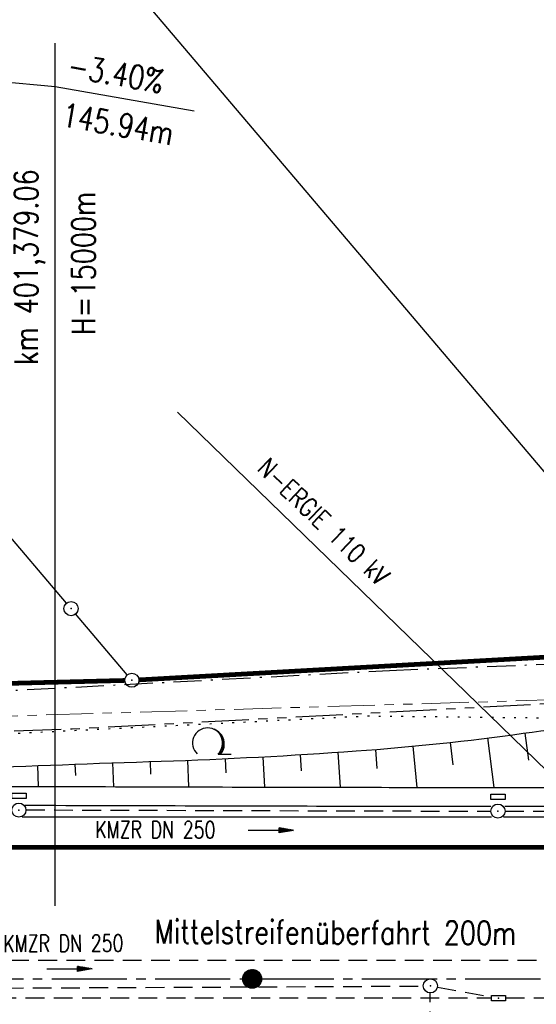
# Model space of a CAD drawing. Extents: x 0 to 1135, y 0 to 420.
# Tile 13 of 80: x 351 to 405, y 218 to 322. Entities that reach past the tile are written whole.
import ezdxf
from ezdxf.enums import TextEntityAlignment as Align

# ---------------------------------------------------------------- set-up
doc = ezdxf.new("R2010")
doc.units = 0
doc.header["$LTSCALE"] = 2
doc.header["$MEASUREMENT"] = 0
for name, pattern in [('ACHSE', [5.5, 4, -0.5, 0.5, -0.5]), ('AUSGEZOGEN', [0]), ('BAB-FM2', [2.6, 1.5, -0.5, 0.1, -0.5]), ('GESTRICH-X2', [1.5, 1, -0.5]), ('PHANTOMX2', [5, 2.5, -0.5, 0.5, -0.5, 0.5, -0.5]), ('PUNKTX2_STR', [0.6, 0.1, -0.5])]:
    doc.linetypes.add(name, pattern=pattern)
doc.layers.get('0').update_dxf_attribs({"color": 8, "linetype": 'AUSGEZOGEN'})
for name, color, linetype in [('ACHSETOP', 250, 'ACHSE'), ('BAB_FM', 8, 'BAB-FM2'), ('BOESCHG', 8, 'AUSGEZOGEN'), ('BW-SCHRIFT', 8, 'AUSGEZOGEN'), ('DURCHL', 200, 'GESTRICH-X2'), ('FBRTOP', 8, 'AUSGEZOGEN'), ('GRENZL', 8, 'AUSGEZOGEN'), ('GRENZL-BAB', 7, 'AUSGEZOGEN'), ('GRENZP', 8, 'AUSGEZOGEN'), ('GRENZP-BAB', 7, 'AUSGEZOGEN'), ('HEKT_B', 250, 'CONTINUOUS'), ('KANAL', 200, 'GESTRICH-X2'), ('Lichtwellenleiter COLT', 8, 'PHANTOMX2'), ('Lichtwellenleiter GLH', 8, 'PHANTOMX2'), ('MS-UEBERFAHRT', 8, 'GESTRICH-X2'), ('MULDE', 8, 'AUSGEZOGEN'), ('NUTZUNG', 8, 'PUNKTX2_STR'), ('NZ', 8, 'AUSGEZOGEN'), ('PFEIL', 200, 'CONTINUOUS'), ('SCHSYMBOL', 200, 'AUSGEZOGEN'), ('STROMLTG', 8, 'AUSGEZOGEN'), ('TEXTO', 200, 'CONTINUOUS'), ('WALD', 8, 'AUSGEZOGEN')]:
    doc.layers.add(name, color=color, linetype=linetype)
doc.styles.add('ROMANS', font='romans.shx', dxfattribs={"width": 0.8})

# ---------------------------------------------------------------- blocks, each defined once
blk = doc.blocks.new('*X17')
at = {"color": 0}
for p, q in [((212.23, 257.39), (213.24, 258.4)), ((212.24, 257.33), (213.31, 258.4)), ((212.24, 257.47), (213.17, 258.4)), ((212.24, 257.26), (213.37, 258.39)), ((212.24, 257.55), (213.09, 258.39)), ((212.25, 257.2), (213.43, 258.38)), ((212.26, 257.63), (213, 258.37)), ((212.27, 257.14), (213.49, 258.37)), ((212.28, 257.09), (213.55, 258.35)), ((212.29, 257.73), (212.9, 258.35)), ((212.3, 257.04), (213.6, 258.33)), ((212.32, 256.99), (213.65, 258.31)), ((212.34, 257.86), (212.78, 258.29)), ((212.35, 256.94), (213.69, 258.29)), ((212.37, 256.9), (213.74, 258.26)), ((212.4, 256.85), (213.78, 258.24)), ((212.43, 256.81), (213.83, 258.21)), ((212.46, 256.77), (213.86, 258.18)), ((212.49, 256.73), (213.9, 258.14)), ((212.53, 256.7), (213.94, 258.11)), ((212.56, 256.66), (213.97, 258.07)), ((212.6, 256.63), (214.01, 258.03)), ((212.64, 256.6), (214.04, 257.99)), ((212.68, 256.57), (214.07, 257.95)), ((212.73, 256.54), (214.09, 257.91)), ((212.77, 256.52), (214.12, 257.86)), ((212.82, 256.49), (214.14, 257.82)), ((212.87, 256.47), (214.16, 257.77)), ((212.92, 256.45), (214.18, 257.72)), ((212.97, 256.44), (214.2, 257.66)), ((213.03, 256.42), (214.21, 257.6)), ((213.09, 256.41), (214.22, 257.54)), ((213.16, 256.41), (214.23, 257.48)), ((213.22, 256.4), (214.23, 257.41)), ((213.3, 256.41), (214.23, 257.34)), ((213.38, 256.41), (214.22, 257.26)), ((213.46, 256.43), (214.2, 257.17)), ((213.56, 256.46), (214.18, 257.07)), ((213.69, 256.51), (214.12, 256.95))]:
    blk.add_line(p, q, dxfattribs=at)
blk = doc.blocks.new('SRMAST2')
at = {"color": 0}
blk.add_circle((0, 0), 0.999, dxfattribs=at)
blk.add_point((0, 0), dxfattribs=at)
blk.add_blockref('*X17', (-213.23, -257.4))
blk = doc.blocks.new('LW')
at = {"color": 0}
blk.add_line((1.18, 0), (2.58, 0), dxfattribs=at)
for centre, radius, start, end in [((0.07, 1.19), 1.6, 312.7202, 226.7249), ((0.17, 1.08), 1.68, 321.1992, 68.9844), ((0.08, 1.13), 1.67, 319.2916, 65.2101)]:
    blk.add_arc(centre, radius, start, end, dxfattribs=at)
blk = doc.blocks.new('GST')
at = {"color": 0}
blk.add_circle((0, 0), 0.75, dxfattribs=at)
blk.add_point((0, 0), dxfattribs=at)
blk = doc.blocks.new('13')
blk.add_lwpolyline([(0.76, 1.22), (-0.75, 1.22), (-0.75, 1.8), (0.76, 1.8)], close=True)
at = {"rotation": 180}
blk.add_blockref('GST', (0, 0), dxfattribs=at)
blk = doc.blocks.new('30')
at = {"color": 0}
for p, q in [((-0.75, -0.29), (-0.75, 0.29)), ((-0.75, 0.29), (0.75, 0.29)), ((0.75, 0.29), (0.75, -0.29)), ((0.75, -0.29), (-0.75, -0.29))]:
    blk.add_line(p, q, dxfattribs=at)
blk.add_point((0, 0), dxfattribs=at)
blk = doc.blocks.new('10')
blk.add_blockref('GST', (0, 0))
blk = doc.blocks.new('PFEIL2')
at = {"color": 0}
for p, q in [((0.88, 0), (-2.4, -0.01)), ((0.88, -0.27), (0.88, 0.28)), ((0.88, 0.28), (2.43, 0.01)), ((0.91, 0.27), (0.88, 0.26)), ((0.97, 0.26), (0.88, 0.25)), ((1.02, 0.25), (0.88, 0.23)), ((1.07, 0.24), (0.88, 0.21)), ((1.13, 0.23), (0.88, 0.19)), ((1.18, 0.22), (0.88, 0.17)), ((1.24, 0.21), (0.88, 0.15)), ((1.29, 0.21), (0.88, 0.14)), ((1.34, 0.2), (0.88, 0.12)), ((1.4, 0.19), (0.88, 0.1)), ((1.45, 0.18), (0.88, 0.08)), ((1.51, 0.17), (0.88, 0.06)), ((1.56, 0.16), (0.88, 0.04)), ((1.61, 0.15), (0.88, 0.02)), ((1.67, 0.14), (0.88, 0.01)), ((1.72, 0.13), (0.88, -0.01)), ((1.78, 0.12), (0.88, -0.03)), ((1.83, 0.11), (0.88, -0.05)), ((1.88, 0.1), (0.88, -0.07)), ((1.94, 0.09), (0.88, -0.09)), ((2.05, 0.08), (0.88, -0.12)), ((1.99, 0.08), (0.88, -0.11)), ((2.1, 0.07), (0.88, -0.14)), ((2.15, 0.06), (0.88, -0.16)), ((2.21, 0.05), (0.88, -0.18)), ((2.26, 0.04), (0.88, -0.2)), ((2.32, 0.03), (0.88, -0.22)), ((2.37, 0.02), (0.88, -0.23)), ((2.42, 0.01), (0.88, -0.25)), ((2.43, 0.01), (0.88, -0.27))]:
    blk.add_line(p, q, dxfattribs=at)

msp = doc.modelspace()

# ---------------------------------------------------------------- linework, layer by layer
at = {"layer": 'ACHSETOP', "flags": 128}
msp.add_lwpolyline([(25, 241.99), (26.31, 241.79), (51.07, 238.28), (75.86, 235.09), (100.69, 232.2), (125.56, 229.63), (150.46, 227.38), (175.38, 225.43), (200.33, 223.8), (225.3, 222.49), (250.28, 221.49), (275.27, 220.81), (300.26, 220.44), (316.99, 220.37), (325.26, 220.37), (350.26, 220.37), (375.26, 220.37), (400.26, 220.37), (425.26, 220.37), (575.26, 220.37), (825.26, 220.37), (950, 220.37)], dxfattribs=at)
at = {"layer": 'BAB_FM', "flags": 128}
for points in [[(25, 271.1), (34.61, 269.59), (53.66, 267.23), (84.24, 263.44), (131.37, 258.48), (180.76, 254.4), (220.61, 250.61), (233.23, 249.75), (240.21, 248.57), (280.26, 250.08), (329.29, 249.98), (389.87, 253.19)], [(389.87, 253.19), (429.23, 254.75), (479.23, 255.02), (529.23, 255.2), (579.22, 248.38), (592.22, 248.27), (592.22, 241.77), (587.22, 241.77)]]:
    msp.add_lwpolyline(points, dxfattribs=at)
at = {"layer": 'BOESCHG'}
msp.add_lwpolyline([(313.75, 241.06, -0.000822), (322.12, 241.66, -0.00442), (323.67, 241.75, -0.004802), (365.58, 243.53, 0.009708), (386.31, 244.62, 0.016929), (404.1, 246.5, -0.019955), (419.2, 248.01, -0.002843), (430.52, 248.62, -0.002079), (446.02, 249.3, -0.005287), (462.86, 249.79, 0.005681), (478.54, 250.27, 0.02001), (489.51, 251.16, -0.016873), (502.52, 252.31, -0.01538), (512.7, 252.54, -0.017455), (521.68, 252.16, -0.017152), (524.23, 251.87, -0.001743), (549.23, 248.11, -0.013861), (560.36, 246.08, -0.008161), (579.1, 241.79)], format="xyb", dxfattribs=at)
at = {"layer": 'DURCHL'}
msp.add_line((394.02, 202.9), (394.21, 218.89), dxfattribs=at)
at = {"layer": 'FBRTOP', "const_width": 0.5}
msp.add_lwpolyline([(25, 256.16), (28.37, 255.64), (52.94, 252.16), (77.56, 248.98), (102.22, 246.12), (126.91, 243.57), (151.64, 241.33), (176.38, 239.4), (201.15, 237.78), (225.94, 236.48), (250.75, 235.49), (275.56, 234.81), (300.4, 234.44), (317.02, 234.37), (325.26, 234.37), (350.26, 234.37), (375.26, 234.37), (400.26, 234.37), (425.26, 234.37), (575.26, 234.37), (825.26, 234.37), (950, 234.37)], dxfattribs=at)
at = {"layer": 'FBRTOP'}
for points in [[(350.79, 237.62), (375.26, 237.62), (400.26, 237.62), (400.73, 237.62)], [(402, 237.62), (425.26, 237.62), (450.47, 237.62)]]:
    msp.add_lwpolyline(points, dxfattribs=at)
at = {"layer": 'GRENZL'}
for p, q in [((358.3, 330.85), (421.81, 256.06)), ((355.51, 260.33), (341.5, 276.85)), ((361.98, 252.71), (356.48, 259.19))]:
    msp.add_line(p, q, dxfattribs=at)
at = {"layer": 'GRENZL-BAB', "const_width": 0.5}
for points in [[(421.55, 255.44), (363.21, 252.18)], [(361.71, 252.12), (246.65, 249.2)]]:
    msp.add_lwpolyline(points, dxfattribs=at)
at = {"layer": 'KANAL'}
for p, q in [((351.19, 238.35), (400.64, 238.21)), ((402.17, 238.21), (450.37, 238.25)), ((339.93, 219.36), (393.46, 219.61)), ((394.97, 219.51), (400.72, 218.45))]:
    msp.add_line(p, q, dxfattribs=at)
at = {"layer": 'Lichtwellenleiter COLT', "lineweight": 0, "flags": 128}
msp.add_lwpolyline([(498.24, 253.8), (415.89, 250.32), (293.83, 246.67), (291.06, 246.59), (247.36, 248.36), (206.46, 252.58), (202.51, 251.57), (195.84, 250.68), (112.13, 257.62), (64.56, 263.33), (29.42, 268.66), (25, 269.16)], dxfattribs=at)
at = {"layer": 'Lichtwellenleiter GLH', "flags": 128}
msp.add_lwpolyline([(259.96, 246.95), (298.73, 246.82), (333.38, 246.15), (356.11, 246.97), (415.84, 250.15), (451.48, 251.17), (474.95, 252.2), (498.1, 253.7), (504.17, 253.73), (517.21, 253.71), (551.14, 249.77), (577.88, 243.86), (599.54, 242.14)], dxfattribs=at)
at = {"layer": 'MS-UEBERFAHRT', "flags": 128}
for points in [[(259.51, 223.2, 0.000464), (263.34, 223.1, 0.001712), (275.31, 222.81, 0.001441), (290.31, 222.54, 0.002168), (300.28, 222.44, 0.000482), (311.72, 222.38, 0.001045), (317, 222.37, 0.000005), (321.13, 222.37, -0.000024), (325.26, 222.37), (350.26, 222.37, 0.000003), (362.76, 222.37, -0.000005), (375.26, 222.37, -0.000005), (387.76, 222.37, 0.000005), (400.26, 222.37, 0.000004), (412.76, 222.37, -0.000003), (425.26, 222.37, -0.000002), (459.66, 222.37, 0.000002)], [(345.16, 218.37), (350.26, 218.37, 0.000003), (362.76, 218.37, -0.000005), (375.26, 218.37, -0.000005), (387.76, 218.37, 0.000005), (400.26, 218.37, 0), (400.72, 218.37, -0.000003)], [(402.22, 218.37, 0.000004), (412.76, 218.37, -0.000003), (425.26, 218.37, -0.000002), (459.66, 218.37, 0.000002)]]:
    msp.add_lwpolyline(points, format="xyb", dxfattribs=at)
at = {"layer": 'MULDE'}
for p, q in [((404.71, 243.63), (404.3, 246.53)), ((392.8, 240.75), (392.39, 245.12)), ((396.63, 243.14), (396.36, 245.53)), ((401, 240.74), (400.34, 246)), ((380.52, 242.5), (380.42, 244.23)), ((384.67, 240.76), (384.41, 244.48)), ((388.56, 242.76), (388.4, 244.78)), ((352.53, 240.85), (352.45, 243.06)), ((356.49, 242.02), (356.44, 243.21)), ((360.53, 240.82), (360.44, 243.36)), ((364.48, 242.15), (364.44, 243.5)), ((368.54, 240.79), (368.43, 243.64)), ((372.5, 242.29), (372.43, 243.8)), ((376.6, 240.77), (376.43, 244))]:
    msp.add_line(p, q, dxfattribs=at)
for points in [[(313.88, 241.06, 0.000705), (321.3, 241, 0.000346), (336.41, 240.92, 0.000132), (344.36, 240.88, 0.000153), (351.19, 240.85, 0.000269), (368.13, 240.8, 0.000286), (384.09, 240.76, 0.000092), (397.2, 240.74, 0.000243), (402.17, 240.74, 0.000005), (413.43, 240.74, 0.000006), (421.55, 240.73, 0), (450.36, 240.73, 0.000007)], [(463.17, 240.72, 0.000006), (493.06, 240.72, 0.000025)], [(351.11, 238.85, 0.000002), (351.19, 238.85, 0.000269), (368.13, 238.8, 0.000286), (384.09, 238.76, 0.000092), (397.2, 238.74, 0.00017), (400.66, 238.74, 0.000004)], [(402.15, 238.74, 0.000001), (402.17, 238.74, 0.000004), (413.43, 238.74, 0.000006), (421.55, 238.73, 0), (450.32, 238.73, 0.000007)]]:
    msp.add_lwpolyline(points, format="xyb", dxfattribs=at)
at = {"layer": 'NUTZUNG', "flags": 128}
msp.add_lwpolyline([(255.61, 244.82), (280.2, 245.66), (314.24, 245.4), (336.03, 245.81), (387.49, 248.35), (419.2, 248.01)], dxfattribs=at)
at = {"layer": 'NZ'}
for p, q in [((354.32, 228.16), (354.32, 319.93)), ((339.38, 316.62), (354.32, 315.32)), ((354.32, 315.32), (369.09, 312.71))]:
    msp.add_line(p, q, dxfattribs=at)
at = {"layer": 'STROMLTG'}
msp.add_line((367.3, 280.67), (529.97, 122.67), dxfattribs=at)

# ---------------------------------------------------------------- block references
at = {"layer": 'GRENZP'}
msp.add_blockref('GST', (355.99, 259.76), dxfattribs=at)
at = {"layer": 'GRENZP-BAB'}
msp.add_blockref('GST', (362.46, 252.14), dxfattribs=at)
at = {"layer": 'HEKT_B', "rotation": 61.59653548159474}
msp.add_blockref('SRMAST2', (375.26, 220.37), dxfattribs=at)
at = {"layer": 'PFEIL'}
for p, rotation in [((377.24, 236.17), 359.8698354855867), ((355.8, 221.42), 0.2808354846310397)]:
    msp.add_blockref('PFEIL2', p, dxfattribs=dict(at, rotation=rotation))
at = {"layer": 'SCHSYMBOL', "rotation": 3.548496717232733e-05}
for name, p in [('13', (350.44, 238.33)), ('13', (401.41, 238.22)), ('10', (394.22, 219.63)), ('30', (401.47, 218.33))]:
    msp.add_blockref(name, p, dxfattribs=at)
at = {"layer": 'WALD'}
msp.add_blockref('LW', (370.45, 244.28), dxfattribs=at)

# ---------------------------------------------------------------- texts
at = {"layer": 'BW-SCHRIFT', "style": 'ROMANS', "width": 0.8}
msp.add_text('Mittelstreifenüberfahrt 200m', height=2.5, rotation=359.763, dxfattribs=at).set_placement((364.87, 224.16))
at = {"layer": 'NZ', "style": 'ROMANS', "width": 0.8}
for s, rotation, p in [('-3.40%%%', 350.0004, (355.48, 316.36)), ('145.94m', 350.0004, (354.86, 311.12)), ('km 401,379.06', 90.0004, (352.46, 285.66)), ('H=15000m', 90.0004, (358.57, 288.85))]:
    msp.add_text(s, height=2.5, rotation=rotation, dxfattribs=at).set_placement(p)
at = {"layer": 'STROMLTG', "style": 'ROMANS', "width": 0.8}
msp.add_text('N-ERGIE 110 kV', height=2, rotation=316.1642, dxfattribs=at).set_placement((375.65, 274.53))
at = {"layer": 'TEXTO', "style": 'ROMANS', "width": 0.75}
for rotation, p in [(359.8698, (364.96, 235.35)), (0.2808, (355.18, 223.26))]:
    msp.add_text('KMZR DN 250', height=1.8, rotation=rotation, dxfattribs=at).set_placement(p, align=Align.CENTER)

doc.saveas('drawing.dxf')
